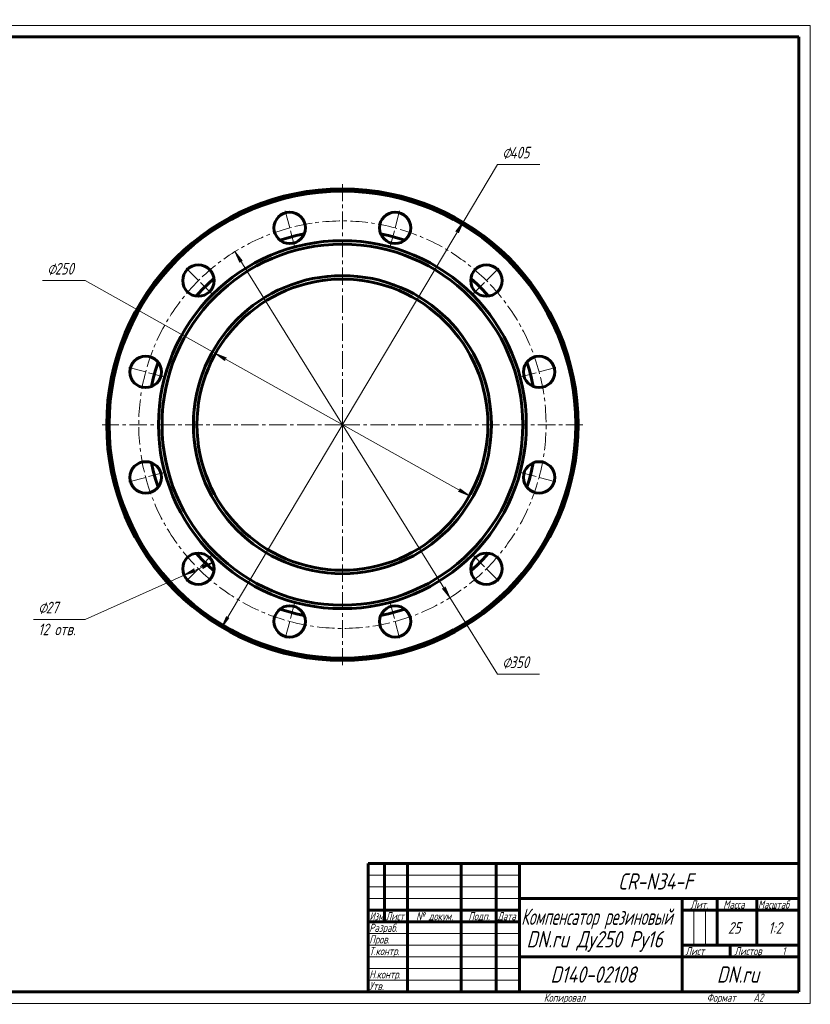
# Model space of a CAD drawing. Header units: millimetres. Extents: x 0 to 594, y 0 to 422.
# Tile 2 of 2: x 254 to 594, y 0 to 422. Entities that reach past the tile are written whole.
import ezdxf

# ---------------------------------------------------------------- set-up
doc = ezdxf.new("R2010")
doc.units = ezdxf.units.MM
for name, pattern in [('K5LT_AXLED', [12, 7.5, -1.5, 1.5, -1.5]), ('K5LT_BASIC', [0]), ('K5LT_THIN', [0])]:
    doc.linetypes.add(name, pattern=pattern)
doc.layers.add('Системный слой', color=7, linetype='Continuous')
doc.layers.add('Системный слой (1)', color=251, linetype='Continuous', true_color=0x6c6c6c)
doc.styles.add('KDIMTEXTSTYLE', font='txt', dxfattribs={"width": 0.96, "oblique": 15, "height": 5})
doc.styles.add('KTEXTSTYLE', font='txt', dxfattribs={"width": 0.96, "height": 5})
doc.dimstyles.new('KDIMSTYLE (0.50)', dxfattribs={"dimtxt": 5, "dimasz": 1, "dimexe": 2, "dimexo": 0, "dimgap": 1, "dimtad": 1, "dimlfac": 2, "dimtxsty": 'KDIMTEXTSTYLE', "dimsah": 1, "dimcen": 0, "dimdle": 1, "dimadec": 0, "dimazin": 0, "dimtfac": 0.667, "dimtmove": 0, "dimatfit": 3, "dimfxl": 1, "dimtvp": 1, "dimtolj": 1, "dimtzin": 0, "dimarcsym": 0})

# ---------------------------------------------------------------- blocks, each defined once
blk = doc.blocks.new('U0')
at = {"layer": 'Системный слой (1)', "color": 143, "linetype": 'K5LT_BASIC', "lineweight": 60, "true_color": 0x33acca}
for p, q in [((376.59, 330.52), (373.11, 329.75)), ((412.83, 329.75), (409.35, 330.52)), ((369.63, 328.82), (366.15, 327.73)), ((373.11, 329.75), (369.63, 328.82)), ((416.31, 328.82), (412.83, 329.75)), ((419.79, 327.73), (416.31, 328.82)), ((335.12, 308.91), (332.58, 306.36)), ((337.78, 311.34), (335.12, 308.91)), ((450.82, 308.91), (448.16, 311.34)), ((453.36, 306.36), (450.82, 308.91)), ((332.58, 306.36), (330.14, 303.7)), ((455.8, 303.7), (453.36, 306.36)), ((313.76, 275.33), (312.67, 271.85)), ((473.28, 271.85), (472.18, 275.33)), ((312.67, 271.85), (311.73, 268.37)), ((474.21, 268.37), (473.28, 271.85)), ((311.73, 268.37), (310.96, 264.9)), ((474.98, 264.9), (474.21, 268.37)), ((310.96, 232.13), (311.73, 228.66)), ((311.73, 228.66), (312.67, 225.17)), ((473.28, 225.17), (474.21, 228.66)), ((474.21, 228.66), (474.98, 232.13)), ((312.67, 225.17), (313.76, 221.7)), ((472.18, 221.7), (473.28, 225.17)), ((330.14, 193.32), (332.58, 190.67)), ((332.58, 190.67), (335.12, 188.12)), ((450.82, 188.12), (453.36, 190.67)), ((453.36, 190.67), (455.8, 193.32)), ((335.12, 188.12), (337.78, 185.68)), ((448.16, 185.68), (450.82, 188.12)), ((366.15, 169.3), (369.63, 168.21)), ((416.31, 168.21), (419.79, 169.3)), ((369.63, 168.21), (373.11, 167.28)), ((373.11, 167.28), (376.59, 166.51)), ((409.35, 166.51), (412.83, 167.28)), ((412.83, 167.28), (416.31, 168.21))]:
    blk.add_line(p, q, dxfattribs=at)
blk = doc.blocks.new('U1')
at = {"layer": 'Системный слой (1)', "color": 30, "linetype": 'K5LT_AXLED', "lineweight": 18, "true_color": 0xff8000}
for q in [(392.97, 351.76), (289.72, 248.51), (496.22, 248.51), (392.97, 145.26)]:
    blk.add_line((392.97, 248.51), q, dxfattribs=at)
blk = doc.blocks.new('U2')
at = {"layer": 'Системный слой (1)', "color": 30, "linetype": 'K5LT_AXLED', "lineweight": 18, "true_color": 0xff8000}
for p, q in [((370.32, 333.03), (368.06, 341.48)), ((415.62, 333.03), (417.88, 341.48)), ((372.59, 324.58), (370.32, 333.03)), ((413.35, 324.58), (415.62, 333.03)), ((331.1, 310.39), (324.91, 316.57)), ((454.84, 310.39), (461.03, 316.57)), ((337.29, 304.2), (331.1, 310.39)), ((448.65, 304.2), (454.84, 310.39)), ((308.45, 271.16), (300, 273.43)), ((316.9, 268.9), (308.45, 271.16)), ((469.04, 268.9), (477.49, 271.16)), ((477.49, 271.16), (485.94, 273.43)), ((308.45, 225.87), (300, 223.6)), ((316.9, 228.13), (308.45, 225.87)), ((469.04, 228.13), (477.49, 225.87)), ((477.49, 225.87), (485.94, 223.6)), ((337.29, 192.83), (331.1, 186.64)), ((448.65, 192.83), (454.84, 186.64)), ((331.1, 186.64), (324.91, 180.46)), ((454.84, 186.64), (461.03, 180.46)), ((372.59, 172.45), (370.32, 164)), ((413.35, 172.45), (415.62, 164)), ((370.32, 164), (368.06, 155.54)), ((415.62, 164), (417.88, 155.54))]:
    blk.add_line(p, q, dxfattribs=at)
for start, end in [(75, 105), (105, 135), (45, 75), (135, 165), (15, 45), (165, 195), (345, 15), (195, 225), (315, 345), (225, 255), (285, 315), (255, 285)]:
    blk.add_arc((392.97, 248.51), 87.5, start, end, dxfattribs=at)
blk = doc.blocks.new('D2')
at = {"layer": 'Системный слой (1)'}
for points in [[(442.84, 330.84), (444.83, 335.47), (441.71, 331.52), (442.53, 331.61)], [(341.11, 161.56), (344.23, 165.51), (343.41, 165.42), (343.1, 166.19)]]:
    blk.add_hatch(color=7, dxfattribs=at).paths.add_polyline_path(points)
at = {"layer": 'Системный слой (1)', "color": 7, "linetype": 'K5LT_THIN', "lineweight": 18, "true_color": 0xffffff}
for p, q in [((341.11, 161.56), (444.83, 335.47)), ((441.71, 331.52), (444.83, 335.47)), ((444.83, 335.47), (442.84, 330.84)), ((442.53, 331.61), (441.71, 331.52)), ((442.84, 330.84), (442.53, 331.61)), ((341.11, 161.56), (343.1, 166.19)), ((344.23, 165.51), (341.11, 161.56)), ((343.1, 166.19), (343.41, 165.42)), ((343.41, 165.42), (344.23, 165.51))]:
    blk.add_line(p, q, dxfattribs=at)
blk.add_arc((392.97, 248.51), 101.25, 238.0554, 180, dxfattribs=at)
blk.add_arc((392.97, 248.51), 101.25, 238.0554, 180, dxfattribs=at)
blk.add_wipeout([(461.62, 361.25), (461.62, 368.64), (475.17, 368.64), (475.17, 361.25)]).dxf.layer = 'Системный слой (1)'
for p, q in [((444.83, 335.47), (459.62, 360.25)), ((459.62, 360.25), (477.74, 360.25))]:
    blk.add_line(p, q, dxfattribs=at)
at = {"layer": 'Системный слой (1)', "color": 7, "char_height": 5, "attachment_point": 1, "style": 'KTEXTSTYLE'}
for s, insert in [('\\fArial|b0|c204|p34;\\H5.0;\\W1.000;\\Q15;\\fGOST Type AU|b0|i0|c204|p34;\\Q15;\\W0.960;⌀', (461.62, 367.84)), ('\\fArial|b0|c204|p34;\\H5.0;\\W1.000;\\Q15;\\fGOST Type AU|b0|i0|c204|p34;\\Q15;\\W0.960;405', (464.92, 367.84))]:
    blk.add_mtext(s, dxfattribs=dict(at, insert=insert))
blk = doc.blocks.new('KDIMARROW_01')
at = {"layer": 'Системный слой'}
blk.add_hatch(color=0, dxfattribs=at).paths.add_polyline_path([(0, 0), (-5, 0.66), (-4.5, 0), (-5, -0.66)])
at = {"layer": 'Системный слой', "color": 0, "linetype": 'K5LT_THIN', "lineweight": 18}
for p, q in [((-4.5, 0), (-5, 0.66)), ((-5, 0.66), (0, 0)), ((0, 0), (-5, -0.66)), ((-5, -0.66), (-4.5, 0))]:
    blk.add_line(p, q, dxfattribs=at)
at = {"layer": 'Системный слой (1)', "color": 0, "linetype": 'K5LT_THIN', "lineweight": 18}
blk.add_line((392.97, 248.51), (392.47, 248.51), dxfattribs=at)
blk = doc.blocks.new('D3')
at = {"layer": 'Системный слой (1)'}
for points in [[(349.95, 318.91), (346.75, 322.81), (348.83, 318.22), (349.13, 318.99)], [(439.19, 174.22), (437.11, 178.81), (436.81, 178.04), (435.99, 178.12)]]:
    blk.add_hatch(color=7, dxfattribs=at).paths.add_polyline_path(points)
at = {"layer": 'Системный слой (1)', "color": 7, "linetype": 'K5LT_THIN', "lineweight": 18, "true_color": 0xffffff}
for p, q in [((346.75, 322.81), (349.95, 318.91)), ((348.83, 318.22), (346.75, 322.81)), ((346.75, 322.81), (439.19, 174.22)), ((349.13, 318.99), (348.83, 318.22)), ((349.95, 318.91), (349.13, 318.99)), ((439.19, 174.22), (435.99, 178.12)), ((435.99, 178.12), (436.81, 178.04)), ((436.81, 178.04), (437.11, 178.81)), ((437.11, 178.81), (439.19, 174.22))]:
    blk.add_line(p, q, dxfattribs=at)
blk.add_wipeout([(461.62, 142.39), (461.62, 149.77), (475.05, 149.77), (475.05, 142.39)]).dxf.layer = 'Системный слой (1)'
for p, q in [((439.19, 174.22), (459.62, 141.39)), ((459.62, 141.39), (477.61, 141.39))]:
    blk.add_line(p, q, dxfattribs=at)
at = {"layer": 'Системный слой (1)', "color": 7, "char_height": 5, "attachment_point": 1, "style": 'KTEXTSTYLE'}
for s, insert in [('\\fArial|b0|c204|p34;\\H5.0;\\W1.000;\\Q15;\\fGOST Type AU|b0|i0|c204|p34;\\Q15;\\W0.960;⌀', (461.62, 148.98)), ('\\fArial|b0|c204|p34;\\H5.0;\\W1.000;\\Q15;\\fGOST Type AU|b0|i0|c204|p34;\\Q15;\\W0.960;350', (464.92, 148.98))]:
    blk.add_mtext(s, dxfattribs=dict(at, insert=insert))
blk = doc.blocks.new('D4')
at = {"layer": 'Системный слой (1)'}
for points in [[(343.11, 277.16), (338.43, 279.03), (342.47, 276.01), (342.35, 276.83)], [(447.51, 218), (443.47, 221.01), (443.59, 220.2), (442.83, 219.87)]]:
    blk.add_hatch(color=7, dxfattribs=at).paths.add_polyline_path(points)
at = {"layer": 'Системный слой (1)', "color": 7, "linetype": 'K5LT_THIN', "lineweight": 18, "true_color": 0xffffff}
for p, q in [((338.43, 279.03), (282.38, 310.39)), ((338.43, 279.03), (343.11, 277.16)), ((342.47, 276.01), (338.43, 279.03)), ((447.51, 218), (338.43, 279.03)), ((343.11, 277.16), (342.35, 276.83)), ((342.35, 276.83), (342.47, 276.01)), ((442.83, 219.87), (443.59, 220.2)), ((443.59, 220.2), (443.47, 221.01)), ((443.47, 221.01), (447.51, 218)), ((447.51, 218), (442.83, 219.87))]:
    blk.add_line(p, q, dxfattribs=at)
blk.add_arc((392.97, 248.51), 62.5, 270, 332.6079, dxfattribs=at)
blk.add_arc((392.97, 248.51), 62.5, 270, 332.6079, dxfattribs=at)
blk.add_wipeout([(266.12, 311.39), (266.12, 318.77), (279.81, 318.77), (279.81, 311.39)]).dxf.layer = 'Системный слой (1)'
blk.add_line((282.38, 310.39), (264.12, 310.39), dxfattribs=at)
at = {"layer": 'Системный слой (1)', "color": 7, "char_height": 5, "attachment_point": 1, "style": 'KTEXTSTYLE'}
for s, insert in [('\\fArial|b0|c204|p34;\\H5.0;\\W1.000;\\Q15;\\fGOST Type AU|b0|i0|c204|p34;\\Q15;\\W0.960;⌀', (266.12, 317.97)), ('\\fArial|b0|c204|p34;\\H5.0;\\W1.000;\\Q15;\\fGOST Type AU|b0|i0|c204|p34;\\Q15;\\W0.960;250', (269.43, 317.97))]:
    blk.add_mtext(s, dxfattribs=dict(at, insert=insert))
blk = doc.blocks.new('D5')
at = {"layer": 'Системный слой (1)'}
for points in [[(324.94, 183.89), (329.77, 185.33), (329.04, 185.72), (329.23, 186.53)], [(332.96, 186.75), (337.26, 189.39), (332.43, 187.96), (333.15, 187.56)]]:
    blk.add_hatch(color=7, dxfattribs=at).paths.add_polyline_path(points)
at = {"layer": 'Системный слой (1)', "color": 7, "linetype": 'K5LT_THIN', "lineweight": 18, "true_color": 0xffffff}
for p, q in [((337.26, 189.39), (324.94, 183.89)), ((324.94, 183.89), (329.23, 186.53)), ((329.23, 186.53), (329.04, 185.72)), ((332.43, 187.96), (337.26, 189.39)), ((333.15, 187.56), (332.43, 187.96)), ((337.26, 189.39), (332.96, 186.75)), ((332.96, 186.75), (333.15, 187.56)), ((324.94, 183.89), (282.38, 164.89)), ((329.77, 185.33), (324.94, 183.89)), ((329.04, 185.72), (329.77, 185.33))]:
    blk.add_line(p, q, dxfattribs=at)
blk.add_wipeout([(262.25, 156.5), (262.25, 173.27), (279.65, 173.27), (279.65, 156.5)]).dxf.layer = 'Системный слой (1)'
blk.add_line((282.38, 164.89), (260.25, 164.89), dxfattribs=at)
at = {"layer": 'Системный слой (1)', "color": 7, "char_height": 5, "attachment_point": 1, "style": 'KTEXTSTYLE'}
for s, insert in [('\\fArial|b0|c204|p34;\\H5.0;\\W1.000;\\Q15;\\fGOST Type AU|b0|i0|c204|p34;\\Q15;\\W0.960;⌀', (262.25, 172.47)), ('\\fArial|b0|c204|p34;\\H5.0;\\W1.000;\\Q15;\\fGOST Type AU|b0|i0|c204|p34;\\Q15;\\W0.960;27', (265.56, 172.47)), ('\\fArial|b0|c204|p34;\\H5.0;\\W1.000;\\Q15;\\fGOST Type AU|b0|i0|c204|p34;\\Q15;\\W0.960;12 отв.', (262.25, 163.09))]:
    blk.add_mtext(s, dxfattribs=dict(at, insert=insert))
blk = doc.blocks.new('U3')
at = {"color": 7, "linetype": 'K5LT_THIN', "lineweight": 18, "true_color": 0xffffff}
for p, q in [((0, 0), (0, 420)), ((0, 420), (594, 420)), ((594, 420), (594, 0)), ((404, 55), (469, 55)), ((404, 50), (469, 50)), ((404, 45), (469, 45)), ((543.96, 25), (543.96, 40)), ((548.98, 25), (548.98, 40)), ((404, 30), (469, 30)), ((404, 25), (469, 25)), ((404, 20), (469, 20)), ((404, 15), (469, 15)), ((404, 10), (469, 10)), ((594, 0), (0, 0))]:
    blk.add_line(p, q, dxfattribs=at)
at = {"color": 143, "linetype": 'K5LT_BASIC', "lineweight": 60, "true_color": 0x33acca}
for p, q in [((20, 5), (20, 415)), ((20, 415), (589, 415)), ((90, 415), (90, 401)), ((589, 415), (589, 5)), ((90, 401), (20, 401)), ((8, 172), (8, 292)), ((20, 292), (8, 292)), ((13, 172), (13, 292)), ((20, 232), (8, 232)), ((20, 172), (8, 172)), ((8, 5), (8, 150)), ((20, 150), (8, 150)), ((13, 5), (13, 150)), ((20, 115), (8, 115)), ((20, 90), (8, 90)), ((20, 65), (8, 65)), ((404, 60), (589, 60)), ((404, 5), (404, 60)), ((411, 35), (411, 60)), ((421, 5), (421, 60)), ((444, 5), (444, 60)), ((459, 5), (459, 60)), ((469, 5), (469, 60)), ((469, 45), (589, 45)), ((539, 5), (539, 45)), ((554, 25), (554, 45)), ((571, 25), (571, 45)), ((404, 40), (469, 40)), ((539, 40), (554, 40)), ((554, 40), (589, 40)), ((404, 35), (469, 35)), ((20, 30), (8, 30)), ((539, 25), (589, 25)), ((559.57, 20), (559.57, 25)), ((469, 20), (539, 20)), ((539, 20), (589, 20)), ((20, 5), (8, 5)), ((589, 5), (20, 5))]:
    blk.add_line(p, q, dxfattribs=at)
at = {"color": 7, "attachment_point": 1, "style": 'KTEXTSTYLE'}
for s, insert, char_height, rotation in [('\\fArial|b0|c204|p34;\\H5.0;\\W1.000;\\Q15;\\fGOST Type AU|b0|i0|c204|p34;\\Q15;\\W0.960;\\H7.00;CR-N34-F', (72.66, 404.64), 7, 180), ('\\fArial|b0|c204|p34;\\H5.0;\\W1.000;\\Q15;\\fGOST Type AU|b0|i0|c204|p34;\\Q15;\\W0.960;\\H3.50;Перв. примен.', (8.82, 250.52), 3.5, 90), ('\\fArial|b0|c204|p34;\\H5.0;\\W1.000;\\Q15;\\fGOST Type AU|b0|i0|c204|p34;\\Q15;\\W0.960;\\H3.50;Справ. №', (8.82, 193.63), 3.5, 90), ('\\fArial|b0|c204|p34;\\H5.0;\\W1.000;\\Q15;\\fGOST Type AU|b0|i0|c204|p34;\\Q15;\\W0.960;\\H3.50;Подп. и дата', (8.82, 120.66), 3.5, 90), ('\\fArial|b0|c204|p34;\\H5.0;\\W1.000;\\Q15;\\fGOST Type AU|b0|i0|c204|p34;\\Q15;\\W0.960;\\H3.50;Инв. № дубл.', (8.82, 91.57), 3.5, 90), ('\\fArial|b0|c204|p34;\\H5.0;\\W1.000;\\Q15;\\fGOST Type AU|b0|i0|c204|p34;\\Q15;\\W0.960;\\H3.50;Взам. инв. №', (8.82, 65.8), 3.5, 90), ('\\fArial|b0|c204|p34;\\H5.0;\\W1.000;\\Q15;\\fGOST Type AU|b0|i0|c204|p34;\\Q15;\\W0.960;\\H3.50;Подп. и дата', (8.82, 35.66), 3.5, 90), ('\\fArial|b0|c204|p34;\\H5.0;\\W1.000;\\Q15;\\fGOST Type AU|b0|i0|c204|p34;\\Q15;\\W0.960;\\H3.50;Инв. № подл.', (8.82, 6.57), 3.5, 90)]:
    blk.add_mtext(s, dxfattribs=dict(at, insert=insert, char_height=char_height, rotation=rotation))
for s, insert, char_height in [('\\fArial|b0|c204|p34;\\H5.0;\\W1.000;\\Q15;\\fGOST Type AU|b0|i0|c204|p34;\\Q15;\\W0.960;\\H7.00;CR-N34-F', (511.34, 55.86), 7), ('\\fArial|b0|c204|p34;\\H5.0;\\W1.000;\\Q15;\\fGOST Type AU|b0|i0|c204|p34;\\Q15;\\W0.960;\\H3.50;Лит.', (542.47, 44.18), 3.5), ('\\fArial|b0|c204|p34;\\H5.0;\\W1.000;\\Q15;\\fGOST Type AU|b0|i0|c204|p34;\\Q15;\\W0.960;\\H3.50;Масса', (556.58, 44.18), 3.5), ('\\fArial|b0|c204|p34;\\H5.0;\\W1.000;\\Q15;\\fGOST Type AU|b0|i0|c204|p34;\\Q15;\\W0.926;\\H3.50;Масштаб', (571.52, 44.18), 3.5), ('\\fArial|b0|c204|p34;\\H5.0;\\W1.000;\\Q15;\\fGOST Type AU|b0|i0|c204|p34;\\Q15;\\W0.786;\\H3.50;Изм.', (404.62, 39.18), 3.5), ('\\fArial|b0|c204|p34;\\H5.0;\\W1.000;\\Q15;\\fGOST Type AU|b0|i0|c204|p34;\\Q15;\\W0.800;\\H3.50;Лист', (411.61, 39.18), 3.5), ('\\fArial|b0|c204|p34;\\H5.0;\\W1.000;\\Q15;\\fGOST Type AU|b0|i0|c204|p34;\\Q15;\\W0.960;\\H3.50;№ докум.', (424.63, 39.18), 3.5), ('\\fArial|b0|c204|p34;\\H5.0;\\W1.000;\\Q15;\\fGOST Type AU|b0|i0|c204|p34;\\Q15;\\W0.960;\\H3.50;Подп.', (447.1, 39.18), 3.5), ('\\fArial|b0|c204|p34;\\H5.0;\\W1.000;\\Q15;\\fGOST Type AU|b0|i0|c204|p34;\\Q15;\\W0.800;\\H3.50;Дата', (459.61, 39.18), 3.5), ('\\fArial|b0|c204|p34;\\H5.0;\\W1.000;\\Q15;\\fGOST Type AU|b0|i0|c204|p34;\\Q15;\\W0.759;\\H7.00;Компенсатор резиновый', (469.78, 40.69), 7), ('\\fArial|b0|c204|p34;\\H5.0;\\W1.000;\\Q15;\\fGOST Type AU|b0|i0|c204|p34;\\Q15;\\W0.960;\\H3.50;Разраб.', (404.5, 34.18), 3.5), ('\\fArial|b0|c204|p34;\\H5.0;\\W1.000;\\Q15;\\fGOST Type AU|b0|i0|c204|p34;\\Q15;\\W0.960;25', (558.61, 34.9), 5), ('\\fArial|b0|c204|p34;\\H5.0;\\W1.000;\\Q15;\\fGOST Type AU|b0|i0|c204|p34;\\Q15;\\W0.960;{\\c16737820;1:2}', (575.92, 34.9), 5), ('\\fArial|b0|c204|p34;\\H5.0;\\W1.000;\\Q15;\\fGOST Type AU|b0|i0|c204|p34;\\Q15;\\W0.960;\\H7.00;DN.ru Ду250 Ру16', (472.07, 31.02), 7), ('\\fArial|b0|c204|p34;\\H5.0;\\W1.000;\\Q15;\\fGOST Type AU|b0|i0|c204|p34;\\Q15;\\W0.960;\\H3.50;Пров.', (404.5, 29.18), 3.5), ('\\fArial|b0|c204|p34;\\H5.0;\\W1.000;\\Q15;\\fGOST Type AU|b0|i0|c204|p34;\\Q15;\\W0.960;\\H3.50;Т.контр.', (404.5, 24.18), 3.5), ('\\fArial|b0|c204|p34;\\H5.0;\\W1.000;\\Q15;\\fGOST Type AU|b0|i0|c204|p34;\\Q15;\\W0.960;\\H3.50;Лист', (540.32, 24.18), 3.5), ('\\fArial|b0|c204|p34;\\H5.0;\\W1.000;\\Q15;\\fGOST Type AU|b0|i0|c204|p34;\\Q15;\\W0.960;\\H3.50;Листов', (561.36, 24.18), 3.5), ('\\fArial|b0|c204|p34;\\H5.0;\\W1.000;\\Q15;\\fGOST Type AU|b0|i0|c204|p34;\\Q15;\\W0.960;\\H3.50;1', (581.91, 24.18), 3.5), ('\\fArial|b0|c204|p34;\\H5.0;\\W1.000;\\Q15;\\fGOST Type AU|b0|i0|c204|p34;\\Q15;\\W0.960;\\H3.50;Н.контр.', (404.5, 14.18), 3.5), ('\\fArial|b0|c204|p34;\\H5.0;\\W1.000;\\Q15;\\fGOST Type AU|b0|i0|c204|p34;\\Q15;\\W0.960;\\H7.00;D140-02108', (482.35, 15.86), 7), ('\\fArial|b0|c204|p34;\\H5.0;\\W1.000;\\Q15;\\fGOST Type AU|b0|i0|c204|p34;\\Q15;\\W0.960;\\H7.00;DN.ru', (553.84, 15.86), 7), ('\\fArial|b0|c204|p34;\\H5.0;\\W1.000;\\Q15;\\fGOST Type AU|b0|i0|c204|p34;\\Q15;\\W0.960;\\H3.50;Утв.', (404.5, 9.18), 3.5), ('\\fArial|b0|c204|p34;\\H5.0;\\W1.000;\\Q15;\\fGOST Type AU|b0|i0|c204|p34;\\Q15;\\W0.960;\\H3.50;Копировал', (479.5, 4.18), 3.5), ('\\fArial|b0|c204|p34;\\H5.0;\\W1.000;\\Q15;\\fGOST Type AU|b0|i0|c204|p34;\\Q15;\\W0.960;\\H3.50;Формат', (549.5, 4.18), 3.5), ('\\fArial|b0|c204|p34;\\H5.0;\\W1.000;\\Q15;\\fGOST Type AU|b0|i0|c204|p34;\\Q15;\\W0.960;\\H3.50;A2', (569.5, 4.18), 3.5)]:
    blk.add_mtext(s, dxfattribs=dict(at, insert=insert, char_height=char_height))

msp = doc.modelspace()

# ---------------------------------------------------------------- linework, layer by layer
at = {"layer": 'Системный слой (1)', "color": 143, "linetype": 'K5LT_BASIC', "lineweight": 60, "true_color": 0x33acca}
for centre, radius in [((392.9702, 248.5142), 100.25), ((370.3236, 333.0327), 6.75), ((415.6169, 333.0327), 6.75), ((392.9702, 248.5142), 79), ((392.9702, 248.5142), 77.5), ((331.0984, 310.386), 6.75), ((454.8421, 310.386), 6.75), ((392.9702, 248.5142), 64), ((308.4517, 271.1608), 6.75), ((477.4887, 271.1608), 6.75), ((308.4517, 225.8675), 6.75), ((477.4887, 225.8675), 6.75), ((331.0984, 186.6423), 6.75), ((454.8421, 186.6423), 6.75), ((370.3236, 163.9957), 6.75), ((415.6169, 163.9957), 6.75)]:
    msp.add_circle(centre, radius, dxfattribs=at)
for radius, start, end in [(101.25, 0, 180), (62.5, 90, 270), (62.5, 270, 90), (101.25, 180, 0)]:
    msp.add_arc((392.9702, 248.5142), radius, start, end, dxfattribs=at)

# ---------------------------------------------------------------- block references
at = {"layer": 'Системный слой (1)'}
for name in ['U1', 'U2', 'U0']:
    msp.add_blockref(name, (0, 0), dxfattribs=at)

# ---------------------------------------------------------------- next in the draw order: dimensions: what is measured, and where the dimension line sits
at = {"layer": 'Системный слой (1)', "color": 7}
dim = msp.add_diameter_dim_2p(p1=(289.2426, 74.598), p2=(496.6979, 422.4303), dimstyle='KDIMSTYLE (0.50)', override={"dimtih": 1, "dimtoh": 1, "dimpost": '\\fGOST Type AU|b0|c204|p34;\\H5.0;\\W0.960;\\Q15;<>', "dimblk1": 'KDIMARROW_01', "dimblk2": 'KDIMARROW_01', "dimclrt": 7, "dimtol": 1, "dimtp": 0, "dimtm": 0, "dimtdec": 5, "dimtmove": 1, "dimatfit": 2, "dimtolj": 1}, dxfattribs=at)
dim.commit()
dim.dimension.update_dxf_attribs({"geometry": 'D2', "text_midpoint": (461.6151, 360.255), "dimtype": 163})

# ---------------------------------------------------------------- next in the draw order: dimensions: what is measured, and where the dimension line sits
dim = msp.add_diameter_dim_2p(p1=(300.5289, 397.1062), p2=(485.4116, 99.9221), dimstyle='KDIMSTYLE (0.50)', override={"dimtih": 1, "dimtoh": 1, "dimpost": '\\fGOST Type AU|b0|c204|p34;\\H5.0;\\W0.960;\\Q15;<>', "dimblk1": 'KDIMARROW_01', "dimblk2": 'KDIMARROW_01', "dimclrt": 7, "dimtol": 1, "dimtp": 0, "dimtm": 0, "dimtdec": 5, "dimtmove": 1, "dimatfit": 2, "dimtolj": 1}, dxfattribs=at)
dim.commit()
dim.dimension.update_dxf_attribs({"geometry": 'D3', "text_midpoint": (461.6151, 141.388), "dimtype": 163})

# ---------------------------------------------------------------- next in the draw order: dimensions: what is measured, and where the dimension line sits
dim = msp.add_diameter_dim_2p(p1=(502.0584, 187.4833), p2=(283.8821, 309.5451), dimstyle='KDIMSTYLE (0.50)', override={"dimtih": 1, "dimtoh": 1, "dimpost": '\\fGOST Type AU|b0|c204|p34;\\H5.0;\\W0.960;\\Q15;<>', "dimblk1": 'KDIMARROW_01', "dimblk2": 'KDIMARROW_01', "dimclrt": 7, "dimtol": 1, "dimtp": 0, "dimtm": 0, "dimtdec": 5, "dimtmove": 1, "dimatfit": 2, "dimtolj": 1}, dxfattribs=at)
dim.commit()
dim.dimension.update_dxf_attribs({"geometry": 'D4', "text_midpoint": (280.3789, 310.386), "dimtype": 163})

# ---------------------------------------------------------------- next in the draw order: dimensions: what is measured, and where the dimension line sits
dim = msp.add_diameter_dim_2p(p1=(343.4252, 192.147), p2=(318.7716, 181.1377), dimstyle='KDIMSTYLE (0.50)', override={"dimtih": 1, "dimtoh": 1, "dimpost": '\\fGOST Type AU|b0|c204|p34;\\H5.0;\\W0.960;\\Q15;<>\\X\\fGOST Type AU|b0|c204|p34;\\H5.0;\\W0.960;\\Q15;\\fGOST Type AU|b0|i0|c204|p34;\\Q15;12 отв.', "dimblk1": 'KDIMARROW_01', "dimblk2": 'KDIMARROW_01', "dimclrt": 7, "dimtol": 1, "dimtp": 0, "dimtm": 0, "dimtdec": 5, "dimtmove": 1, "dimatfit": 2, "dimtolj": 1}, dxfattribs=at)
dim.commit()
dim.dimension.update_dxf_attribs({"geometry": 'D5', "text_midpoint": (280.3789, 164.8862)})

# ---------------------------------------------------------------- next in the draw order: block references
msp.add_blockref('U3', (0, 0))

doc.saveas('drawing.dxf')
